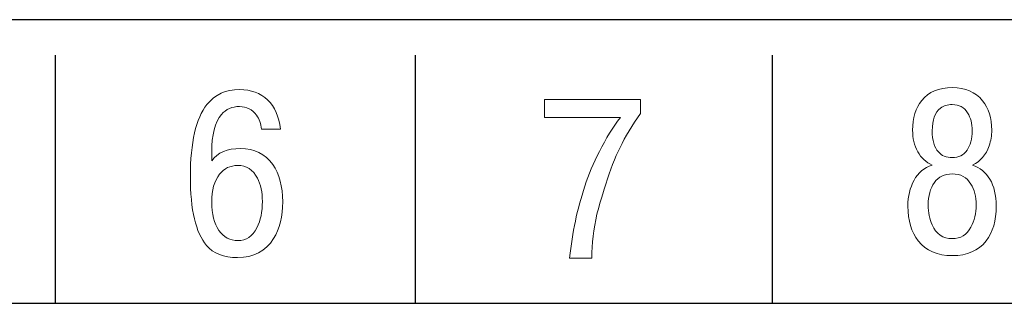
# Model space of a CAD drawing. Header units: millimetres. Extents: x 0 to 420, y 0 to 297.
# Tile 18 of 25: x 341 to 355, y 186 to 190. Entities that reach past the tile are written whole.
import ezdxf

# ---------------------------------------------------------------- set-up
doc = ezdxf.new("R2010")
doc.units = ezdxf.units.MM
doc.layers.get('0').update_dxf_attribs({"color": 255})

msp = doc.modelspace()

# ---------------------------------------------------------------- linework, layer by layer
at = {"color": 2, "lineweight": 9}
for points, knots in [([(317.057, 189.94), (317.057, 189.94), (317.057, 189.94), (396.057, 189.94), (396.057, 189.94)], [0.2, 0.2, 0.2, 0.2, 0.2, 0.4, 0.4, 0.4, 0.4]), ([(343.675, 188.75), (343.675, 188.75), (343.786, 188.89), (343.939, 188.96), (344.135, 188.96), (344.135, 188.96), (344.294, 188.96), (344.423, 188.912), (344.523, 188.815)], [0.7777778, 0.7777778, 0.7777778, 0.7777778, 0.7777778, 0.8333333, 0.8333333, 0.8333333, 0.8333333, 0.8888889, 0.8888889, 0.8888889, 0.8888889]), ([(353.685, 188.807), (353.685, 188.807), (353.782, 188.927), (353.925, 188.988), (354.112, 188.988)], [0.41176471, 0.41176471, 0.41176471, 0.41176471, 0.41176472, 0.47058824, 0.47058824, 0.47058824, 0.47058824]), ([(354.112, 188.988), (354.112, 188.988), (354.295, 188.988), (354.436, 188.926), (354.535, 188.804)], [0.47058824, 0.47058824, 0.47058824, 0.47058824, 0.47058825, 0.52941176, 0.52941176, 0.52941176, 0.52941176]), ([(343.669, 186.775), (343.669, 186.775), (343.519, 186.951), (343.444, 187.273), (343.444, 187.741), (343.444, 187.741), (343.444, 188.219), (343.521, 188.555), (343.675, 188.75)], [0.6666667, 0.6666667, 0.6666667, 0.6666667, 0.6666667, 0.7222222, 0.7222222, 0.7222222, 0.7222222, 0.7777778, 0.7777778, 0.7777778, 0.7777778]), ([(344.523, 188.815), (344.523, 188.815), (344.624, 188.719), (344.685, 188.582), (344.707, 188.404)], [0.8888889, 0.8888889, 0.8888889, 0.8888889, 0.8888889, 1, 1, 1, 1]), ([(348.403, 188.82), (348.403, 188.82), (348.403, 188.82), (349.745, 188.82), (349.745, 188.82)], [0.07142857, 0.07142857, 0.07142857, 0.07142857, 0.07142858, 0.14285714, 0.14285714, 0.14285714, 0.14285714]), ([(349.745, 188.82), (349.745, 188.82), (349.745, 188.82), (349.745, 188.626), (349.745, 188.626)], [0.14285714, 0.14285714, 0.14285714, 0.14285714, 0.14285715, 0.21428571, 0.21428571, 0.21428571, 0.21428571]), ([(353.556, 188.391), (353.556, 188.391), (353.556, 188.562), (353.599, 188.701), (353.685, 188.807)], [0.35294118, 0.35294118, 0.35294118, 0.35294118, 0.35294119, 0.41176471, 0.41176471, 0.41176471, 0.41176471]), ([(354.112, 188.75), (354.112, 188.75), (354.046, 188.75), (353.991, 188.733), (353.947, 188.699)], [0.4444444, 0.4444444, 0.4444444, 0.4444444, 0.4444445, 0.5555556, 0.5555556, 0.5555556, 0.5555556]), ([(354.327, 188.632), (354.327, 188.632), (354.278, 188.71), (354.207, 188.75), (354.112, 188.75)], [0.3333333, 0.3333333, 0.3333333, 0.3333333, 0.3333333, 0.4444444, 0.4444444, 0.4444444, 0.4444444]), ([(354.535, 188.804), (354.535, 188.804), (354.621, 188.696), (354.664, 188.558), (354.664, 188.391), (354.664, 188.391), (354.664, 188.315), (354.652, 188.242), (354.628, 188.172)], [0.5294118, 0.5294118, 0.5294118, 0.5294118, 0.5294118, 0.5882353, 0.5882353, 0.5882353, 0.5882353, 0.6470588, 0.6470588, 0.6470588, 0.6470588]), ([(343.88, 188.61), (343.88, 188.61), (343.788, 188.502), (343.742, 188.326), (343.742, 188.08)], [0.22222222, 0.22222222, 0.22222222, 0.22222222, 0.22222223, 0.27777778, 0.27777778, 0.27777778, 0.27777778]), ([(344.132, 188.722), (344.132, 188.722), (344.028, 188.722), (343.944, 188.685), (343.88, 188.61)], [0.16666667, 0.16666667, 0.16666667, 0.16666667, 0.16666668, 0.22222222, 0.22222222, 0.22222222, 0.22222222]), ([(344.37, 188.601), (344.37, 188.601), (344.312, 188.681), (344.233, 188.722), (344.132, 188.722)], [0.11111111, 0.11111111, 0.11111111, 0.11111111, 0.11111112, 0.16666667, 0.16666667, 0.16666667, 0.16666667]), ([(344.439, 188.404), (344.439, 188.404), (344.433, 188.48), (344.409, 188.546), (344.37, 188.601)], [0.05555556, 0.05555556, 0.05555556, 0.05555556, 0.05555557, 0.11111111, 0.11111111, 0.11111111, 0.11111111]), ([(349.745, 188.626), (349.745, 188.626), (349.628, 188.457), (349.533, 188.298), (349.461, 188.15)], [0.21428571, 0.21428571, 0.21428571, 0.21428571, 0.21428572, 0.28571429, 0.28571429, 0.28571429, 0.28571429]), ([(353.947, 188.699), (353.947, 188.699), (353.869, 188.64), (353.831, 188.534), (353.831, 188.381), (353.831, 188.381), (353.831, 188.248), (353.86, 188.15), (353.917, 188.086)], [0.5555556, 0.5555556, 0.5555556, 0.5555556, 0.5555556, 0.6666667, 0.6666667, 0.6666667, 0.6666667, 0.7777778, 0.7777778, 0.7777778, 0.7777778]), ([(354.39, 188.381), (354.39, 188.381), (354.39, 188.483), (354.369, 188.567), (354.327, 188.632)], [0.2222222, 0.2222222, 0.2222222, 0.2222222, 0.2222222, 0.3333333, 0.3333333, 0.3333333, 0.3333333]), ([(349.464, 188.569), (349.464, 188.569), (349.464, 188.569), (348.403, 188.569), (348.403, 188.569)], [0.8571429, 0.8571429, 0.8571429, 0.8571429, 0.8571429, 1, 1, 1, 1]), ([(349.17, 188.09), (349.17, 188.09), (349.262, 188.274), (349.36, 188.434), (349.464, 188.569)], [0.78571429, 0.78571429, 0.78571429, 0.78571429, 0.7857143, 0.85714286, 0.85714286, 0.85714286, 0.85714286]), ([(353.628, 188.089), (353.628, 188.089), (353.58, 188.176), (353.556, 188.277), (353.556, 188.391)], [0.29411765, 0.29411765, 0.29411765, 0.29411765, 0.29411766, 0.35294118, 0.35294118, 0.35294118, 0.35294118]), ([(354.319, 188.11), (354.319, 188.11), (354.366, 188.179), (354.39, 188.269), (354.39, 188.381)], [0.1111111, 0.1111111, 0.1111111, 0.1111111, 0.1111111, 0.2222222, 0.2222222, 0.2222222, 0.2222222]), ([(343.742, 187.96), (343.742, 187.96), (343.827, 188.076), (343.961, 188.134), (344.145, 188.134)], [0.33333333, 0.33333333, 0.33333333, 0.33333333, 0.33333334, 0.38888889, 0.38888889, 0.38888889, 0.38888889]), ([(343.742, 188.08), (343.742, 188.08), (343.742, 188.08), (343.742, 187.96), (343.742, 187.96)], [0.27777778, 0.27777778, 0.27777778, 0.27777778, 0.27777779, 0.33333333, 0.33333333, 0.33333333, 0.33333333]), ([(344.145, 188.134), (344.145, 188.134), (344.341, 188.134), (344.49, 188.059), (344.596, 187.909)], [0.38888889, 0.38888889, 0.38888889, 0.38888889, 0.3888889, 0.44444444, 0.44444444, 0.44444444, 0.44444444]), ([(348.966, 187.604), (348.966, 187.604), (349.02, 187.767), (349.088, 187.929), (349.17, 188.09)], [0.71428571, 0.71428571, 0.71428571, 0.71428571, 0.71428572, 0.78571429, 0.78571429, 0.78571429, 0.78571429]), ([(349.461, 188.15), (349.461, 188.15), (349.388, 188.002), (349.321, 187.83), (349.259, 187.634)], [0.28571429, 0.28571429, 0.28571429, 0.28571429, 0.2857143, 0.35714286, 0.35714286, 0.35714286, 0.35714286]), ([(353.828, 187.902), (353.828, 187.902), (353.742, 187.94), (353.675, 188.002), (353.628, 188.089)], [0.23529412, 0.23529412, 0.23529412, 0.23529412, 0.23529413, 0.29411765, 0.29411765, 0.29411765, 0.29411765]), ([(353.917, 188.086), (353.917, 188.086), (353.963, 188.033), (354.028, 188.007), (354.112, 188.007)], [0.7777778, 0.7777778, 0.7777778, 0.7777778, 0.7777778, 1, 1, 1, 1]), ([(354.628, 188.172), (354.628, 188.172), (354.584, 188.045), (354.506, 187.955), (354.396, 187.902)], [0.64705882, 0.64705882, 0.64705882, 0.64705882, 0.64705883, 0.70588235, 0.70588235, 0.70588235, 0.70588235]), ([(343.852, 187.772), (343.852, 187.772), (343.778, 187.681), (343.742, 187.551), (343.742, 187.382)], [0.7777778, 0.7777778, 0.7777778, 0.7777778, 0.7777778, 1, 1, 1, 1]), ([(344.382, 187.718), (344.382, 187.718), (344.32, 187.837), (344.228, 187.896), (344.105, 187.896), (344.105, 187.896), (344.003, 187.896), (343.918, 187.855), (343.852, 187.772)], [0.5555556, 0.5555556, 0.5555556, 0.5555556, 0.5555556, 0.6666667, 0.6666667, 0.6666667, 0.6666667, 0.7777778, 0.7777778, 0.7777778, 0.7777778]), ([(344.596, 187.909), (344.596, 187.909), (344.69, 187.773), (344.737, 187.6), (344.737, 187.388), (344.737, 187.388), (344.737, 187.181), (344.694, 187.008), (344.608, 186.871)], [0.4444444, 0.4444444, 0.4444444, 0.4444444, 0.4444445, 0.5, 0.5, 0.5, 0.5, 0.5555556, 0.5555556, 0.5555556, 0.5555556]), ([(353.576, 187.688), (353.576, 187.688), (353.634, 187.792), (353.717, 187.864), (353.828, 187.902)], [0.17647059, 0.17647059, 0.17647059, 0.17647059, 0.1764706, 0.23529412, 0.23529412, 0.23529412, 0.23529412]), ([(354.112, 187.778), (354.112, 187.778), (354.002, 187.778), (353.918, 187.737), (353.861, 187.656)], [0.4444444, 0.4444444, 0.4444444, 0.4444444, 0.4444445, 0.5555556, 0.5555556, 0.5555556, 0.5555556]), ([(354.373, 187.635), (354.373, 187.635), (354.314, 187.73), (354.227, 187.778), (354.112, 187.778)], [0.3333333, 0.3333333, 0.3333333, 0.3333333, 0.3333333, 0.4444444, 0.4444444, 0.4444444, 0.4444444]), ([(354.396, 187.902), (354.396, 187.902), (354.498, 187.866), (354.578, 187.799), (354.638, 187.702)], [0.70588235, 0.70588235, 0.70588235, 0.70588235, 0.70588236, 0.76470588, 0.76470588, 0.76470588, 0.76470588]), ([(344.452, 187.391), (344.452, 187.391), (344.452, 187.518), (344.429, 187.627), (344.382, 187.718)], [0.4444444, 0.4444444, 0.4444444, 0.4444444, 0.4444445, 0.5555556, 0.5555556, 0.5555556, 0.5555556]), ([(349.259, 187.634), (349.259, 187.634), (349.197, 187.438), (349.157, 187.298), (349.137, 187.213)], [0.35714286, 0.35714286, 0.35714286, 0.35714286, 0.35714287, 0.42857143, 0.42857143, 0.42857143, 0.42857143]), ([(353.49, 187.327), (353.49, 187.327), (353.49, 187.463), (353.519, 187.583), (353.576, 187.688)], [0.11764706, 0.11764706, 0.11764706, 0.11764706, 0.11764707, 0.17647059, 0.17647059, 0.17647059, 0.17647059]), ([(353.861, 187.656), (353.861, 187.656), (353.803, 187.574), (353.775, 187.47), (353.775, 187.343), (353.775, 187.343), (353.775, 187.235), (353.792, 187.142), (353.828, 187.064)], [0.5555556, 0.5555556, 0.5555556, 0.5555556, 0.5555556, 0.6666667, 0.6666667, 0.6666667, 0.6666667, 0.7777778, 0.7777778, 0.7777778, 0.7777778]), ([(354.446, 187.343), (354.446, 187.343), (354.446, 187.459), (354.422, 187.557), (354.373, 187.635)], [0.2222222, 0.2222222, 0.2222222, 0.2222222, 0.2222222, 0.3333333, 0.3333333, 0.3333333, 0.3333333]), ([(354.638, 187.702), (354.638, 187.702), (354.697, 187.604), (354.727, 187.48), (354.727, 187.327), (354.727, 187.327), (354.727, 187.122), (354.68, 186.959), (354.585, 186.838)], [0.7647059, 0.7647059, 0.7647059, 0.7647059, 0.7647059, 0.8235294, 0.8235294, 0.8235294, 0.8235294, 0.8823529, 0.8823529, 0.8823529, 0.8823529]), ([(348.834, 187.115), (348.834, 187.115), (348.868, 187.278), (348.912, 187.441), (348.966, 187.604)], [0.64285714, 0.64285714, 0.64285714, 0.64285714, 0.64285715, 0.71428571, 0.71428571, 0.71428571, 0.71428571]), ([(344.376, 187.023), (344.376, 187.023), (344.427, 187.125), (344.452, 187.247), (344.452, 187.391)], [0.3333333, 0.3333333, 0.3333333, 0.3333333, 0.3333333, 0.4444444, 0.4444444, 0.4444444, 0.4444444]), ([(353.636, 186.838), (353.636, 186.838), (353.539, 186.961), (353.49, 187.124), (353.49, 187.327)], [0.05882353, 0.05882353, 0.05882353, 0.05882353, 0.05882354, 0.11764706, 0.11764706, 0.11764706, 0.11764706]), ([(354.373, 187.032), (354.373, 187.032), (354.422, 187.121), (354.446, 187.225), (354.446, 187.343)], [0.1111111, 0.1111111, 0.1111111, 0.1111111, 0.1111111, 0.2222222, 0.2222222, 0.2222222, 0.2222222]), ([(348.753, 186.598), (348.753, 186.598), (348.773, 186.78), (348.8, 186.952), (348.834, 187.115)], [0.57142857, 0.57142857, 0.57142857, 0.57142857, 0.57142858, 0.64285714, 0.64285714, 0.64285714, 0.64285714]), ([(349.137, 187.213), (349.137, 187.213), (349.088, 187.006), (349.064, 186.801), (349.064, 186.598)], [0.42857143, 0.42857143, 0.42857143, 0.42857143, 0.42857144, 0.5, 0.5, 0.5, 0.5]), ([(343.843, 186.986), (343.843, 186.986), (343.911, 186.89), (343.999, 186.842), (344.109, 186.842)], [0.1111111, 0.1111111, 0.1111111, 0.1111111, 0.1111111, 0.2222222, 0.2222222, 0.2222222, 0.2222222]), ([(344.109, 186.842), (344.109, 186.842), (344.224, 186.842), (344.314, 186.902), (344.376, 187.023)], [0.2222222, 0.2222222, 0.2222222, 0.2222222, 0.2222222, 0.3333333, 0.3333333, 0.3333333, 0.3333333]), ([(353.828, 187.064), (353.828, 187.064), (353.885, 186.935), (353.98, 186.87), (354.112, 186.87)], [0.7777778, 0.7777778, 0.7777778, 0.7777778, 0.7777778, 1, 1, 1, 1]), ([(344.608, 186.871), (344.608, 186.871), (344.498, 186.693), (344.33, 186.604), (344.105, 186.604), (344.105, 186.604), (343.911, 186.604), (343.766, 186.661), (343.669, 186.775)], [0.5555556, 0.5555556, 0.5555556, 0.5555556, 0.5555556, 0.6111111, 0.6111111, 0.6111111, 0.6111111, 0.6666667, 0.6666667, 0.6666667, 0.6666667]), ([(354.585, 186.838), (354.585, 186.838), (354.477, 186.701), (354.319, 186.632), (354.112, 186.632)], [0.8823529, 0.8823529, 0.8823529, 0.8823529, 0.882353, 1, 1, 1, 1]), ([(349.064, 186.598), (349.064, 186.598), (349.064, 186.598), (348.753, 186.598), (348.753, 186.598)], [0.5, 0.5, 0.5, 0.5, 0.50000001, 0.57142857, 0.57142857, 0.57142857, 0.57142857])]:
    msp.add_open_spline(points, degree=3, knots=knots, dxfattribs=at)
at = {"color": 2}
msp.add_open_spline([(317.057, 189.94), (317.057, 189.94), (317.057, 189.94), (396.057, 189.94), (396.057, 189.94)], degree=3, knots=[0.2, 0.2, 0.2, 0.2, 0.2, 0.4, 0.4, 0.4, 0.4], dxfattribs=at)
msp.add_open_spline([(317.057, 189.94), (317.057, 189.94), (317.057, 189.94), (396.057, 189.94), (396.057, 189.94)], degree=3, knots=[0.2, 0.2, 0.2, 0.2, 0.2, 0.4, 0.4, 0.4, 0.4], dxfattribs=at)
at = {"color": 2, "lineweight": 30}
for points in [[(341.557, 185.971), (341.557, 185.971), (341.557, 189.44), (341.557, 189.44)], [(346.595, 185.971), (346.595, 185.971), (346.595, 189.44), (346.595, 189.44)], [(351.595, 185.971), (351.595, 185.971), (351.595, 189.44), (351.595, 189.44)], [(317.057, 185.963), (317.057, 185.963), (396.057, 185.963), (396.057, 185.963)]]:
    msp.add_open_spline(points, degree=3, dxfattribs=at)
at = {"color": 2, "lineweight": 9}
for points in [[(348.403, 188.569), (348.403, 188.569), (348.403, 188.82), (348.403, 188.82)], [(344.707, 188.404), (344.707, 188.404), (344.439, 188.404), (344.439, 188.404)], [(354.112, 188.007), (354.202, 188.007), (354.271, 188.041), (354.319, 188.11)], [(343.742, 187.382), (343.742, 187.215), (343.776, 187.083), (343.843, 186.986)], [(354.112, 186.87), (354.227, 186.87), (354.314, 186.924), (354.373, 187.032)], [(354.112, 186.632), (353.903, 186.632), (353.744, 186.701), (353.636, 186.838)]]:
    msp.add_open_spline(points, degree=3, dxfattribs=at)

doc.saveas('drawing.dxf')
